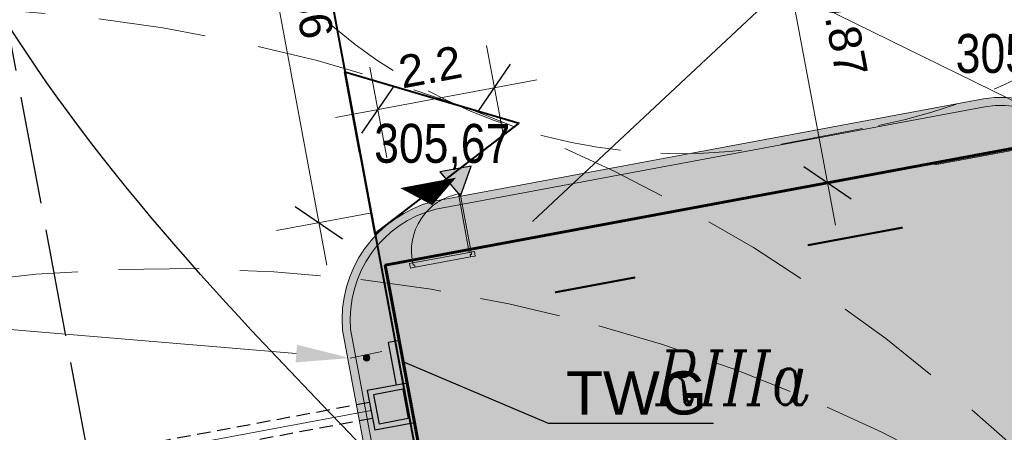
# Model space of a CAD drawing. Header units: metres. Extents: x 779 to 7046, y -512 to 9570.
# Tile 243 of 256: x 2192 to 2210, y 216 to 223. Entities that reach past the tile are written whole.
import ezdxf
from ezdxf import colors
from ezdxf.entities.mleader import LeaderData, LeaderLine
from ezdxf.math import Vec2, Vec3

# ---------------------------------------------------------------- set-up
doc = ezdxf.new("R2010")
doc.units = ezdxf.units.M
for name, pattern in [('0', [0]), ('2.0_0.5', [2.5, 2, -0.5]), ('CIĄGłA', [0]), ('DASH', [0.75, 0.5, -0.25]), ('DASHED', [0.75, 0.5, -0.25]), ('DASHEDX2', [38.099999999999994, 25.4, -12.7]), ('HIDDEN', [0.375, 0.25, -0.125])]:
    doc.linetypes.add(name, pattern=pattern)
for name, color, linetype, lineweight in [('209-oznaczenie konturu klasyfikacyjnego', 7, 'Continuous', 0), ('_a_obiekty', 250, 'Continuous', 30), ('AGP1_BUDYNKI', 7, 'Continuous', 30), ('AGP1_HATCH', 7, 'Continuous', 5), ('AGP1_KRAWEZNIKI', 250, 'Continuous', 20), ('AGP1_KRAWEZNIKI GRUBOŚCI', 7, 'Continuous', 9), ('AGP1_OPISY', 7, 'Continuous', 13), ('AGP1_WYMIARY', 7, 'Continuous', 15), ('drzwi', 30, 'Continuous', 20), ('Instalacje elektryczne', 1, 'Continuous', 20), ('MPZP', 7, 'Continuous', 0), ('ZNAKI DROGOWE', 250, 'Continuous', 15), ('zz-drogi', 7, 'Continuous', 40)]:
    doc.layers.add(name, color=color, linetype=linetype, lineweight=lineweight)
for name, color, linetype in [('Budowlane - Opisy', 7, 'Continuous'), ('IE_kable ziemne', 240, 'Continuous'), ('IE_kanalizacja słaboprądowa', 6, 'Continuous'), ('WYMIARY', 9, 'Continuous'), ('zz-odwodnienie', 5, 'Continuous')]:
    doc.layers.add(name, color=color, linetype=linetype)
doc.layers.add('powierzchnie', color=7, linetype='Continuous', true_color=0xe090c4, plot=False)
doc.styles.add('ARIAL', font='arial.ttf')
doc.styles.add('GENERATED_STYLE_1', font='arialbd.ttf', dxfattribs={"width": 0.999153})
doc.styles.get("Standard").update_dxf_attribs({"font": 'arial.ttf'})
doc.dimstyles.new('GENERATED_STYLE__61', dxfattribs={"dimtxt": 10, "dimasz": 9.5, "dimexe": 0.18, "dimexo": 0, "dimgap": 0.09, "dimtad": 0, "dimdec": 1, "dimzin": 0, "dimdsep": 46, "dimtxsty": 'GENERATED_STYLE_1', "dimblk": 'ARROWHEAD_1', "dimblk1": 'ARROWHEAD_1', "dimblk2": 'ARROWHEAD_1', "dimcen": 0.09, "dimclrd": 256, "dimclre": 256, "dimclrt": 256, "dimazin": 0, "dimtfac": 1, "dimtdec": 4, "dimtmove": 0, "dimatfit": 3, "dimfxl": 1, "dimtolj": 1, "dimtzin": 0, "dimarcsym": 0})
doc.dimstyles.new('PZT M', dxfattribs={"dimtxt": 0.6, "dimasz": 0.75, "dimexe": 0.8, "dimexo": 0.1, "dimgap": 0.3, "dimtad": 1, "dimdsep": 46, "dimtxsty": 'ARIAL', "dimblk": 'OBLIQUE', "dimcen": 0.9, "dimdle": 0.8, "dimclrd": 7, "dimclre": 256, "dimclrt": 7, "dimadec": 0, "dimazin": 0, "dimtfac": 1, "dimtmove": 2, "dimatfit": 3, "dimldrblk": 'ARCHTICK', "dimfxl": 1, "dimfxlon": 1, "dimtolj": 1, "dimtzin": 0, "dimlwd": 20, "dimlwe": 20, "dimarcsym": 0})
pattern_1 = [(0, (0, 0), (0, 6.985), [5.08, -1.905]), (90, (0, 0), (-6.985, 4.277078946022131e-16), [5.08, -1.905])]

# ---------------------------------------------------------------- blocks, each defined once
blk = doc.blocks.new('PZT MDCP podkład')
at = {"layer": 'MPZP', "color": 252, "linetype": 'Continuous', "lineweight": 40, "true_color": 0x939598, "flags": 128}
for points in [[(2125.101502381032, 133.7545044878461), (2146.578038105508, 18.45540025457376), (2153.73655266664, -8.652922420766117)], [(2132.447984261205, 94.31412216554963), (2132.168582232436, 95.81412216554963), (2135.397256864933, 94.86347733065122)], [(2132.447984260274, 94.31412216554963), (2132.727386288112, 92.81412216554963), (2135.397256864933, 94.86347733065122)]]:
    blk.add_lwpolyline(points, dxfattribs=at)
at = {"layer": '209-oznaczenie konturu klasyfikacyjnego', "color": 252, "linetype": 'Continuous', "lineweight": 13, "true_color": 0x939598, "insert": (2137.928233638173, 89.64843114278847), "char_height": 1, "attachment_point": 7, "line_spacing_factor": 0.6}
blk.add_mtext('\\FITALIC_1250;\\H1x;\\W0.79;RIIIa', dxfattribs=at)
blk = doc.blocks.new('ARROWHEAD_1')
at = {"linetype": 'Continuous'}
blk.add_line((0, 0), (-1, 0), dxfattribs=at)
blk.add_circle((0, 0), 0.25, dxfattribs=at)
blk = doc.blocks.new('ZNAK')
at = {"linetype": 'CIĄGłA', "lineweight": 5}
h = blk.add_hatch(dxfattribs=at)
h.set_pattern_fill('ANGLE')
h.set_pattern_definition(pattern_1)
edge = h.paths.add_edge_path()
edge.add_arc((2208.610937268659, 131.0216459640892), 0.06, 0, 360)
at = {"linetype": 'CIĄGłA', "lineweight": 5, "true_color": 0x000000}
h = blk.add_hatch(color=18, dxfattribs=at)
h.dxf.hatch_style = 1
edge = h.paths.add_edge_path()
edge.add_arc((2208.610937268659, 131.0216459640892), 0.06, 0, 360)
at = {"layer": 'ZNAKI DROGOWE', "linetype": 'CIĄGłA', "lineweight": 5}
h = blk.add_hatch(dxfattribs=at)
h.set_pattern_fill('ANGLE', color=256)
h.set_pattern_definition(pattern_1)
edge = h.paths.add_edge_path()
edge.add_arc((2208.610937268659, 131.0216459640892), 0.06, 0, 360)
at = {"layer": 'ZNAKI DROGOWE', "color": 18, "linetype": 'CIĄGłA', "lineweight": 18, "true_color": 0x000000}
blk.add_lwpolyline([(2208.614823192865, 131.3284050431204), (2208.724694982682, 130.7385506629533)], dxfattribs=at)
at = {"layer": 'ZNAKI DROGOWE', "color": 18, "linetype": 'CIĄGłA', "lineweight": 5, "true_color": 0x000000}
blk.add_circle((2208.610937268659, 131.0216459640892), 0.06, dxfattribs=at)
blk = doc.blocks.new('_Oblique')
at = {"color": 0, "linetype": 'ByBlock', "lineweight": 25}
blk.add_line((-0.5, -0.5), (0.5, 0.5), dxfattribs=at)
blk = doc.blocks.new('*D160')
at = {"layer": 'AGP1_WYMIARY', "color": 7, "linetype": 'CIĄGłA', "lineweight": 20, "transparency": 16777216}
for p, q in [((2201.065251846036, 221.1329944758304), (2200.753950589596, 222.8042489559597)), ((2198.902451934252, 220.7301340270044), (2198.591150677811, 222.4013885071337)), ((2201.686917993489, 222.1642709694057), (2197.951172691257, 221.468421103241))]:
    blk.add_line(p, q, dxfattribs=at)
at = {"layer": 'Defpoints', "color": 0, "linetype": 'CIĄGłA', "transparency": 16777216}
for p in [(2198.737645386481, 221.6149158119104), (2201.08356368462, 221.0346853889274), (2198.920763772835, 220.6318249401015)]:
    blk.add_point(p, dxfattribs=at)
at = {"layer": 'AGP1_WYMIARY', "color": 7, "linetype": 'CIĄGłA', "lineweight": 20, "transparency": 16777216, "xscale": 0.75, "yscale": 0.75, "zscale": 0.75}
for p, rotation in [((2200.900445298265, 222.0177762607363), 10.55144992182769), ((2198.737645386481, 221.6149158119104), 190.5514499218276)]:
    blk.add_blockref('_Oblique', p, dxfattribs=dict(at, rotation=rotation))
at = {"layer": 'AGP1_WYMIARY', "color": 7, "linetype": 'CIĄGłA', "lineweight": 20, "transparency": 16777216, "insert": (2199.708949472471, 222.4074076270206), "char_height": 0.6, "attachment_point": 5, "rotation": 10.551449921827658, "style": 'ARIAL'}
blk.add_mtext('\\A1;2.2', dxfattribs=at)
blk = doc.blocks.new('_ArchTick')
at = {"layer": 'WYMIARY', "color": 0, "linetype": 'Continuous', "const_width": 0.15}
blk.add_lwpolyline([(-0.5, -0.5), (0.5, 0.5)], dxfattribs=at)
blk = doc.blocks.new('*D172')
at = {"layer": 'AGP1_WYMIARY', "color": 7, "linetype": 'CIĄGłA', "lineweight": 20, "transparency": 16777216}
for p, q in [((2195.967894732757, 228.5258904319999), (2197.79139808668, 218.7362153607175)), ((2197.097480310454, 227.9225361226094), (2195.3279167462, 227.5929230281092)), ((2198.627994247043, 219.7058064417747), (2196.858430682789, 219.3761933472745))]:
    blk.add_line(p, q, dxfattribs=at)
at = {"layer": 'Defpoints', "color": 0, "linetype": 'CIĄGłA', "transparency": 16777216}
for p in [(2204.051499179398, 229.2178474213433), (2205.582013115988, 221.0011177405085), (2197.644903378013, 219.5226880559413)]:
    blk.add_point(p, dxfattribs=at)
at = {"layer": 'AGP1_WYMIARY', "color": 7, "linetype": 'CIĄGłA', "lineweight": 20, "transparency": 16777216, "xscale": 0.75, "yscale": 0.75, "zscale": 0.75}
for p, rotation in [((2196.114389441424, 227.739417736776), 100.5514499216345), ((2197.644903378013, 219.5226880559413), 280.5514499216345)]:
    blk.add_blockref('_Oblique', p, dxfattribs=dict(at, rotation=rotation))
at = {"layer": 'AGP1_WYMIARY', "color": 7, "linetype": 'CIĄGłA', "lineweight": 20, "transparency": 16777216, "insert": (2197.475938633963, 223.7421230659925), "char_height": 0.6, "attachment_point": 5, "rotation": 280.55144992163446, "style": 'ARIAL'}
blk.add_mtext('\\A1;8.36', dxfattribs=at)
blk = doc.blocks.new('ZMIANY STUDZIENKA ZLEWOWA - INSTALACJE ELEKTRYCZNE')
at = {"layer": 'IE_kable ziemne'}
for p, q in [((2832.721758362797, 217.0234073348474), (2832.525218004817, 216.9863683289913)), ((2832.673374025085, 216.2002068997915), (2832.525218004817, 216.9863683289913)), ((2832.869914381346, 216.2372459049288), (2832.721758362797, 217.0234073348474)), ((2832.869914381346, 216.2372459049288), (2832.132888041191, 216.0983496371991)), ((2832.132888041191, 216.0983496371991), (2832.271784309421, 215.3613232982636)), ((2832.790163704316, 216.1204562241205), (2832.249677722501, 216.0185989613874)), ((2832.790163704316, 216.1204562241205), (2832.892020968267, 215.5799702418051)), ((2832.869914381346, 216.2372459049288), (2833.008810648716, 215.5002195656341)), ((2832.249677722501, 216.0185989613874), (2832.351534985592, 215.4781129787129)), ((2832.892020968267, 215.5799702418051), (2832.351534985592, 215.4781129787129)), ((2833.008810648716, 215.5002195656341), (2832.271784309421, 215.3613232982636))]:
    blk.add_line(p, q, dxfattribs=at)
at = {"layer": 'IE_kable ziemne', "color": 4}
for p, q in [((2835.490358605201, 215.486027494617), (2832.795836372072, 216.6303266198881)), ((2838.547002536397, 215.486027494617), (2835.490358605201, 215.486027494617))]:
    blk.add_line(p, q, dxfattribs=at)
at = {"layer": 'IE_kable ziemne', "linetype": 'CIĄGłA', "lineweight": 5}
blk.add_line((2832.202336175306, 215.7298364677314), (2816.930216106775, 212.8851303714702), dxfattribs=at)
at = {"layer": 'IE_kable ziemne', "linetype": 'HIDDEN'}
for p, q in [((2832.174868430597, 215.8773001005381), (2816.982223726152, 213.0473977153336)), ((2832.229803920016, 215.5823728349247), (2817.036512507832, 212.7523499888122))]:
    blk.add_line(p, q, dxfattribs=at)
at = {"layer": 'IE_kable ziemne'}
blk.add_solid([(2832.869914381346, 216.2372459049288), (2832.673374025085, 216.2002068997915), (2832.721758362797, 217.0234073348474), (2832.525218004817, 216.9863683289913)], dxfattribs=at)
at = {"layer": 'IE_kanalizacja słaboprądowa', "color": 6}
blk.add_spline([(2832.396790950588, 214.6979995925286), (2825.220816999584, 223.2816579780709), (2814.836177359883, 239.5992466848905), (2811.658943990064, 241.1845391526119)], degree=3, dxfattribs=at)
at = {"layer": 'IE_kable ziemne', "color": 4, "style": 'ARIAL'}
blk.add_text('TWG', height=0.8, dxfattribs=at).set_placement((2835.818071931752, 215.6533605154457))
blk = doc.blocks.new('*D183')
at = {"layer": 'AGP1_WYMIARY', "color": 7, "linetype": 'CIĄGłA', "lineweight": 20, "transparency": 16777216}
for p, q in [((2207.218729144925, 219.4761845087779), (2204.921584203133, 231.7309160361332)), ((2204.186971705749, 230.7792795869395), (2205.855281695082, 231.0920036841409)), ((2206.189331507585, 220.0971579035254), (2207.857641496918, 220.4098820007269))]:
    blk.add_line(p, q, dxfattribs=at)
at = {"layer": 'Defpoints', "color": 0, "linetype": 'CIĄGłA', "transparency": 16777216}
for p in [(2205.068976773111, 230.9446111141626), (2204.088683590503, 230.7608555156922), (2206.091043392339, 220.0787338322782)]:
    blk.add_point(p, dxfattribs=at)
at = {"layer": 'AGP1_WYMIARY', "color": 7, "linetype": 'CIĄGłA', "lineweight": 20, "transparency": 16777216, "xscale": 0.75, "yscale": 0.75, "zscale": 0.75}
for p, rotation in [((2205.068976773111, 230.9446111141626), 100.616867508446), ((2207.071336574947, 220.2624894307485), 280.616867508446)]:
    blk.add_blockref('_Oblique', p, dxfattribs=dict(at, rotation=rotation))
at = {"layer": 'AGP1_WYMIARY', "color": 7, "linetype": 'CIĄGłA', "lineweight": 20, "transparency": 16777216, "insert": (2207.335122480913, 223.2707469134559), "char_height": 0.6, "attachment_point": 5, "rotation": 280.61686750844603, "style": 'ARIAL'}
blk.add_mtext('\\A1;10.87', dxfattribs=at)
blk = doc.blocks.new('d_rzędna')
at = {"layer": 'zz-odwodnienie'}
blk.add_hatch(color=0, dxfattribs=at).paths.add_polyline_path([(0, 0), (0.3686594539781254, 0.6385369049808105), (-0.3686594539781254, 0.6385369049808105)])
at = {"layer": 'zz-odwodnienie', "color": 0}
for p, q in [((-0.3686594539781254, 0.6385369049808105), (0, 0)), ((0.3686594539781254, 0.6385369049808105), (-0.3686594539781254, 0.6385369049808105)), ((-0.3686594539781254, 0.6385369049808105), (0, 0)), ((0.3686594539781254, 0.6385369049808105), (-0.3686594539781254, 0.6385369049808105)), ((0, 0), (0.3686594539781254, 0.6385369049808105)), ((0, 0), (0.3686594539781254, 0.6385369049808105))]:
    blk.add_line(p, q, dxfattribs=at)
blk = doc.blocks.new('RZEDNE MODNLICA 20241108')
at = {"layer": 'zz-odwodnienie', "xscale": 0.8, "yscale": 0.8, "zscale": 0.8, "rotation": 10.55144995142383}
blk.add_blockref('d_rzędna', (2200.270932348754, 220.0119600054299), dxfattribs=at)
at = {"layer": 'zz-odwodnienie', "char_height": 0.7199999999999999, "width": 4.627268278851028, "attachment_point": 1, "rotation": 359.89007928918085}
for s, insert in [('{\\fArial Narrow|b0|i0|c238|p34;305,60}', (2209.450447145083, 223.0166990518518)), ('{\\fArial Narrow|b0|i0|c238|p34;305,67}', (2198.67182063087, 221.3526960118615))]:
    blk.add_mtext(s, dxfattribs=dict(at, insert=insert))
blk = doc.blocks.new('PRZEKRÓJ TERENU OPIS PZT')
at = {"color": 18, "linetype": '2.0_0.5', "true_color": 0x000000}
blk.add_lwpolyline([(2696.458852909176, 9.359912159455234), (2736.514984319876, 9.359912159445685), (2736.513607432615, 14.23726171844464), (2764.724460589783, 14.18835740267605), (2764.725837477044, 9.311007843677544), (2854.773650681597, 9.359912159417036)], dxfattribs=at)
blk = doc.blocks.new('lpg dystrybutor')
at = {"color": 2, "linetype": 'DASHED', "lineweight": 5, "ltscale": 3, "true_color": 0xf1eb1f}
blk.add_lwpolyline([(1884.637835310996, 1542.59038778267), (1885.509884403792, 1542.171792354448, 0.4142135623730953), (1925.537663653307, 1556.235109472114), (1925.797308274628, 1556.77602043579, 0.414213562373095), (1911.733991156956, 1596.803799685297), (1910.86194206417, 1597.22239511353, 0.4142135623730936), (1870.834162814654, 1583.159077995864), (1870.574518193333, 1582.618167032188, 0.4142135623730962)], format="xyb", close=True, dxfattribs=at)
blk = doc.blocks.new('WIATA LPG DWA STANOWISKA')
at = {"layer": 'AGP1_KRAWEZNIKI', "xscale": -0.9999999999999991, "rotation": 254.8767121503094}
blk.add_blockref('lpg dystrybutor', (75.32422596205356, -1319.473761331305), dxfattribs=at)
blk = doc.blocks.new('Zbiornik LPG 20m3')
at = {"layer": '_a_obiekty', "color": 251, "linetype": 'DASH', "lineweight": 5, "ltscale": 4, "true_color": 0x636466}
blk.add_lwpolyline([(2696.092133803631, 576.3192574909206), (2700.982895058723, 570.9863267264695, -0.414213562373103), (2699.149688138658, 528.599543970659), (2697.675688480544, 527.2477581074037, -0.4142135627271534), (2655.288905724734, 529.0809650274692), (2650.398144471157, 534.4138957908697, -0.4142135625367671), (2652.231351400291, 576.8006785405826), (2653.705351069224, 578.1524644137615, -0.4142135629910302), (2696.092133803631, 576.3192574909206)], format="xyb", dxfattribs=at)
blk = doc.blocks.new('ZNAKI DROGOWE')
at = {"layer": 'ZNAKI DROGOWE', "color": 18, "linetype": 'CIĄGłA', "lineweight": 5, "true_color": 0x000000, "rotation": 91.32077637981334}
blk.add_blockref('ZNAK', (2249.56531329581, -1981.916939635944), dxfattribs=at)
at = {"layer": 'ZNAKI DROGOWE'}
ml = blk.add_multileader_mtext('Standard', dxfattribs=at)
ml.set_content('ZNAK DROGOWY B2', color=256, style='ARIAL')
ml.set_leader_properties()
ml.build(insert=Vec2(0, 0))
ml.multileader.update_dxf_attribs({"arrow_head_size": 1})
ctx = ml.context
ctx.base_point, ctx.char_height, ctx.arrow_head_size, ctx.landing_gap_size, ctx.plane_origin = Vec3(2104.077880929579, 230.603251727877), 0.75, 1, 0.08, Vec3(2105.40915690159, 236.2738694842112)
ctx.text_align_type = 1
notes = []
notes.append((ctx, [(0, (1, 1, 0), (2100.264470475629, 230.603251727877), (1, 0), 3.813410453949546, [(2, [(2071.138702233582, 235.6453449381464), (2065.326316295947, 234.8807317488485), (2081.166684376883, 227.1055281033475)], 0, [])])]))
ctx.mtext.insert, ctx.mtext.width, ctx.mtext.defined_height, ctx.mtext.alignment, ctx.mtext.flow_direction = Vec3(2109.271796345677, 230.984646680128), 22.31043766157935, 9.297092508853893, 2, 5
ml = blk.add_multileader_mtext('Standard', dxfattribs=at)
ml.set_content('ZNAK DROGOWY D-3, D-18a', color=256, style='ARIAL')
ml.set_leader_properties()
ml.build(insert=Vec2(0, 0))
ml.multileader.update_dxf_attribs({"arrow_head_size": 1})
ctx = ml.context
ctx.base_point, ctx.char_height, ctx.arrow_head_size, ctx.landing_gap_size, ctx.plane_origin = Vec3(2016.026007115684, 226.1335461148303), 0.75, 1, 0.08, Vec3(2102.218347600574, 217.270518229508)
ctx.text_align_type = 1
notes.append((ctx, [(1, (1, 1, 0), (2031.019362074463, 226.1335461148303), (-1, 0), 0.7521816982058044, [(0, [(2067.363548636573, 223.0839910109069)], 0, [])])]))
ctx.mtext.insert, ctx.mtext.width, ctx.mtext.defined_height, ctx.mtext.alignment, ctx.mtext.flow_direction = Vec3(2023.146593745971, 226.5827275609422), 22.31043766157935, 9.297092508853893, 2, 5
for ctx, leaders in notes:
    for number, flags, end, landing, length, lines in leaders:
        leader = LeaderData()
        leader.index, (leader.has_last_leader_line, leader.has_dogleg_vector, leader.attachment_direction) = number, flags
        leader.last_leader_point, leader.dogleg_vector, leader.dogleg_length = Vec3(end), Vec3(landing), length
        for number, points, colour, breaks in lines:
            line = LeaderLine()
            line.index, line.vertices, line.color, line.breaks = number, Vec3.list(points), colors.encode_raw_color(colour), breaks
            leader.lines.append(line)
        ctx.leaders.append(leader)

msp = doc.modelspace()

# ---------------------------------------------------------------- hatches: boundary and pattern name
at = {"layer": 'AGP1_HATCH', "lineweight": 15, "transparency": 33554625}
h = msp.add_hatch(dxfattribs=at)
h.set_pattern_fill('GRASS', color=64, scale=0.02, angle=24.61092855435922)
h.set_pattern_definition([(114.6109285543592, (462.9080842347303, 0), (-0.4761730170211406, 0.1769837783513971), [0.09525, -0.6231704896]), (69.61092855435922, (462.9080842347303, 0), (-0.4761730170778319, 0.1769837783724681), [0.09525, -0.41275]), (159.6109285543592, (462.9080842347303, 0), (-0.1769837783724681, -0.4761730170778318), [0.09525, -0.41275])])
edge = h.paths.add_edge_path()
edge.add_line((2201.154967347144, 263.5881994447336), (2187.755434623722, 258.884151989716))
edge.add_line((2187.755434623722, 258.884151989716), (2189.333398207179, 250.4126837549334))
edge.add_line((2189.333398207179, 250.4126837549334), (2200.14854181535, 252.4272321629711))
edge.add_line((2200.14854181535, 252.4272321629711), (2200.648631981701, 252.5203866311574))
edge.add_arc((2201.590242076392, 247.4571988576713), 5.150000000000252, 21.517769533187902, 100.53504568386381, ccw=False)
edge.add_line((2206.381306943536, 249.3461661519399), (2206.675941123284, 248.5988734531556))
edge.add_line((2206.675941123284, 248.5988734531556), (2210.150932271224, 239.7851115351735))
edge.add_line((2210.150932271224, 239.7851115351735), (2213.734346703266, 230.6963512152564))
edge.add_line((2213.734346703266, 230.6963512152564), (2217.789719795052, 220.4105428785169))
edge.add_line((2217.789719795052, 220.4105428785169), (2215.443125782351, 228.6790923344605))
edge.add_line((2215.443125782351, 228.6790923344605), (2207.464967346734, 248.9181994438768))
edge.add_line((2207.464967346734, 248.9181994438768), (2201.154967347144, 263.5881994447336))
h.paths.add_polyline_path([(2193.681012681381, 159.1678582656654), (2194.272039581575, 155.8602477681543), (2190.669106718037, 155.2164506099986), (2190.078079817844, 158.5240611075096)], flags=16)
h.paths.add_polyline_path([(2174.949427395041, 242.4438355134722), (2174.180330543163, 246.5728172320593), (2176.736366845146, 247.0489248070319), (2177.505463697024, 242.919943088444)], flags=16)
h.paths.add_polyline_path([(2213.207149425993, 155.2620582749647), (2212.585672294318, 156.8013328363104), (2213.47585517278, 157.1607412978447), (2214.097332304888, 155.6214667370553)], flags=16)
h.paths.add_polyline_path([(2224.990255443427, 196.349035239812), (2224.672071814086, 197.9782556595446), (2225.614271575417, 198.1622654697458), (2225.932455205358, 196.5330450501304)], flags=16)
edge = h.paths.add_edge_path()
edge.add_line((2222.135619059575, 154.633552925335), (2223.664309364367, 154.4557982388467))
edge.add_line((2223.664309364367, 154.4557982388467), (2227.521241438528, 153.3586678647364))
edge.add_line((2227.521241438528, 153.3586678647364), (2233.30759322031, 151.1911730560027))
edge.add_line((2233.30759322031, 151.1911730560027), (2237.862081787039, 147.7903544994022))
edge.add_line((2237.862081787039, 147.7903544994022), (2239.04057596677, 146.9882380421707))
edge.add_line((2239.04057596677, 146.9882380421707), (2233.604967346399, 169.6381994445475))
edge.add_line((2233.604967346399, 169.6381994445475), (2228.174967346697, 191.7481994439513))
edge.add_line((2228.174967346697, 191.7481994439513), (2222.494967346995, 209.5181994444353))
edge.add_line((2222.494967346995, 209.5181994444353), (2217.354967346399, 223.8281994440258))
edge.add_line((2217.354967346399, 223.8281994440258), (2215.443125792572, 228.6790923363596))
edge.add_line((2215.443125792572, 228.6790923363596), (2217.789719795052, 220.4105428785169))
edge.add_line((2217.789719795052, 220.4105428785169), (2221.381354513, 210.369004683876))
edge.add_line((2221.381354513, 210.369004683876), (2223.235207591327, 204.2921208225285))
edge.add_line((2223.235207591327, 204.2921208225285), (2230.775706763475, 165.6803719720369))
edge.add_line((2230.775706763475, 165.6803719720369), (2220.625390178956, 163.6980345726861))
edge.add_line((2220.625390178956, 163.6980345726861), (2220.928413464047, 162.146822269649))
edge.add_line((2220.928413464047, 162.146822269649), (2218.29831396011, 161.6329163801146))
edge.add_line((2218.29831396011, 161.6329163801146), (2217.995305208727, 163.1832919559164))
edge.add_line((2217.995305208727, 163.1832919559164), (2213.823860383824, 162.3684974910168))
edge.add_arc((2214.562165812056, 158.5899521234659), 3.849999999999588, 101.0559598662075, 197.8898825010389)
edge.add_line((2210.898318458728, 157.4072761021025), (2211.273490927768, 156.2450181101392))
edge.add_arc((2213.414312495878, 156.8509102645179), 2.224909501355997, 195.8024955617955, 221.512504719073)
edge.add_arc((2213.798153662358, 156.7771723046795), 2.482842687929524, 214.3488660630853, 282.1038679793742)
edge.add_line((2214.318767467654, 154.349525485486), (2219.144967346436, 156.2981994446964))
edge.add_line((2219.144967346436, 156.2981994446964), (2222.135619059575, 154.633552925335))
edge = h.paths.add_edge_path()
edge.add_line((2182.306540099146, 222.6057828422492), (2181.362772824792, 222.4299894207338))
edge.add_line((2181.362772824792, 222.4299894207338), (2181.058796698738, 224.0619203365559))
edge.add_line((2181.058796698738, 224.0619203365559), (2182.002563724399, 224.2377137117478))
edge.add_line((2182.002563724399, 224.2377137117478), (2178.488554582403, 243.1030613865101))
edge.add_line((2178.488554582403, 243.1030613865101), (2177.505463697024, 242.919943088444))
edge.add_line((2177.505463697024, 242.919943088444), (2176.736366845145, 247.0489248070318))
edge.add_line((2176.736366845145, 247.0489248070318), (2177.719457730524, 247.2320431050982))
edge.add_line((2177.719457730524, 247.2320431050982), (2177.536339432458, 248.2151339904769))
edge.add_line((2177.536339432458, 248.2151339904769), (2178.51943001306, 248.3982521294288))
edge.add_line((2178.51943001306, 248.3982521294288), (2189.329496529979, 250.4119569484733))
edge.add_line((2189.329496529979, 250.4119569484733), (2187.755434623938, 258.8841519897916))
edge.add_line((2187.755434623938, 258.8841519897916), (2168.624967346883, 252.1681994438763))
edge.add_line((2168.624967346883, 252.1681994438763), (2167.594967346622, 251.8081994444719))
edge.add_line((2167.594967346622, 251.8081994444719), (2162.624967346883, 250.0581994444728))
edge.add_line((2162.624967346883, 250.0581994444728), (2166.544967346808, 229.7681994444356))
edge.add_line((2166.544967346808, 229.7681994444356), (2169.934967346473, 212.2881994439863))
edge.add_line((2169.934967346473, 212.2881994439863), (2178.194967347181, 169.7181994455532))
edge.add_line((2178.194967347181, 169.7181994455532), (2182.564967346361, 169.8081994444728))
edge.add_line((2182.564967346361, 169.8081994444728), (2182.574967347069, 166.6181994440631))
edge.add_line((2182.574967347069, 166.6181994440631), (2179.044967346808, 166.5381994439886))
edge.add_line((2179.044967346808, 166.5381994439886), (2179.734967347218, 164.3981994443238))
edge.add_line((2179.734967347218, 164.3981994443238), (2185.554967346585, 147.4081994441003))
edge.add_line((2185.554967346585, 147.4081994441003), (2190.114967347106, 144.6981994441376))
edge.add_line((2190.114967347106, 144.6981994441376), (2195.594967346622, 146.7981994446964))
edge.add_line((2195.594967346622, 146.7981994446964), (2198.506741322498, 147.966344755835))
edge.add_arc((2192.412753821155, 155.9421381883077), 10.03742818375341, 307.3820107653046, 339.7887873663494)
edge.add_arc((2172.677213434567, 161.1161540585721), 30.40870538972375, 343.4897296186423, 347.8328201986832)
edge.add_arc((2184.653610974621, 158.2953769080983), 18.10831725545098, 348.5707290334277, 353.3645147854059)
edge.add_arc((2197.523160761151, 156.5186428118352), 5.127197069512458, 356.4695832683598, 372.851897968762)
edge.add_line((2202.521912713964, 157.6590939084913), (2201.349508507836, 163.3815698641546))
edge.add_line((2201.349508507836, 163.3815698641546), (2197.97990331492, 176.7630209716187))
edge.add_arc((2195.216179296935, 176.0670830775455), 2.849999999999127, 14.13389555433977, 55.55139767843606)
edge.add_line((2196.828329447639, 178.4172898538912), (2193.551159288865, 180.6653007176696))
edge.add_arc((2195.333009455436, 183.262897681), 3.150000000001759, 190.5513976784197, 235.5513976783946, ccw=False)
edge.add_line((2192.236272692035, 182.6860775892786), (2191.950100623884, 184.2217527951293))
edge.add_line((2191.950100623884, 184.2217527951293), (2189.099138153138, 183.6909764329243))
edge.add_line((2189.099138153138, 183.6909764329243), (2188.039197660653, 189.3933005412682))
edge.add_line((2188.039197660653, 189.3933005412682), (2190.888134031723, 189.9237062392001))
edge.add_line((2190.888134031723, 189.9237062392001), (2190.533968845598, 191.8259424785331))
edge.add_arc((2193.630752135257, 192.402512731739), 3.149999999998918, 154.4569703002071, 190.5467752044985, ccw=False)
edge.add_line((2190.788627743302, 193.7607575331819), (2192.598692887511, 197.5483150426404))
edge.add_arc((2191.651318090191, 198.001063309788), 1.050000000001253, 334.4569703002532, 381.5320244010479)
edge.add_line((2192.628041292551, 198.3864355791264), (2185.882029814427, 197.1298694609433))
edge.add_line((2185.882029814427, 197.1298694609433), (2183.725063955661, 208.7105972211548))
edge.add_line((2183.725063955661, 208.7105972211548), (2184.855544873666, 208.9211681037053))
edge.add_line((2184.855544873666, 208.9211681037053), (2182.306540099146, 222.6057828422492))
at = {"layer": 'AGP1_HATCH', "true_color": 0x636466, "transparency": 33554477}
h = msp.add_hatch(color=251, dxfattribs=at)
h.dxf.hatch_style = 1
h.paths.add_polyline_path([(2211.218791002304, 221.0338692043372), (2214.710858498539, 202.2863263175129), (2202.369145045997, 199.9874598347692), (2198.877077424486, 218.7350027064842)], flags=16)
edge = h.paths.add_edge_path()
edge.add_arc((2214.39154189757, 200.7884544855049), 1.588379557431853, -76.26518711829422, 9.702717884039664)
edge.add_line((2215.957200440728, 201.0561538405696), (2212.392324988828, 220.1945731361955))
edge.add_arc((2210.292385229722, 219.6803631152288), 2.161980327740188, 13.75921645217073, 98.80630785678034)
edge.add_line((2209.961397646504, 221.8168570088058), (2199.784057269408, 219.9211440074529))
edge.add_arc((2200.33893926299, 217.7271294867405), 2.263093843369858, 104.1929060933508, 185.0103246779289)
edge.add_line((2198.084492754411, 217.5294816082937), (2201.543357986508, 198.9601893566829))
edge.add_arc((2203.664367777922, 199.3713734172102), 2.160498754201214, 190.971403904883, 277.3617564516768)
edge.add_line((2203.941200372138, 197.2286838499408), (2214.76866833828, 199.2454945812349))
at = {"layer": 'AGP1_HATCH', "true_color": 0xf8991e, "transparency": 33554579}
h = msp.add_hatch(color=30, dxfattribs=at)
h.dxf.hatch_style = 1
h.paths.add_polyline_path([(2198.877077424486, 218.7350027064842), (2202.369144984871, 199.9874601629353), (2214.710858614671, 202.2863263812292), (2211.218791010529, 221.033869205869)])

# ---------------------------------------------------------------- linework, layer by layer
at = {"color": 18, "lineweight": 40, "true_color": 0x000000}
msp.add_lwpolyline([(2211.218791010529, 221.0338692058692), (2198.877077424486, 218.7350027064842), (2202.369144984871, 199.9874601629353), (2214.710858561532, 202.2863266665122), (2211.218791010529, 221.0338692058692)], dxfattribs=at)
at = {"color": 18, "linetype": 'CIĄGłA', "lineweight": 30, "true_color": 0x000000}
msp.add_lwpolyline([(2211.218791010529, 221.0338692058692), (2214.710858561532, 202.2863266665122), (2202.369144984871, 199.9874601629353), (2198.877077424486, 218.7350027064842), (2211.218791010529, 221.0338692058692)], dxfattribs=at)
at = {"linetype": 'CIĄGłA', "lineweight": 60}
msp.add_lwpolyline([(2198.877077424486, 218.7350027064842), (2211.218791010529, 221.0338692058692), (2214.710858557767, 202.286326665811), (2202.369144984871, 199.9874601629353), (2198.877077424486, 218.7350027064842)], dxfattribs=at)
at = {"color": 18, "linetype": 'CIĄGłA', "lineweight": 5, "true_color": 0x000000}
for points in [[(2211.226115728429, 220.9945456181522), (2209.063315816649, 220.5916851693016)], [(2199.723984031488, 219.8692663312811), (2199.679011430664, 220.1107066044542)]]:
    msp.add_lwpolyline(points, dxfattribs=at)
at = {"color": 18, "true_color": 0x000000}
msp.add_lwpolyline([(2199.746823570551, 219.8457240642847, 0, 1.05, 0), (2199.669913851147, 220.2586222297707, 1.05, 1.05, 0)], format="xyseb", dxfattribs=at)
at = {"color": 5, "linetype": 'DASHEDX2', "lineweight": 13, "ltscale": 0.1}
msp.add_circle((2180.533391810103, 219.6950929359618), 70, dxfattribs=at)
at = {"layer": '_a_obiekty', "color": 18, "linetype": 'DASH', "lineweight": 5, "ltscale": 3, "true_color": 0x000000}
msp.add_lwpolyline([(2203.290115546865, 246.3373459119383), (2201.520475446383, 246.0081439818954, 0.4142135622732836), (2193.518041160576, 234.3479104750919), (2194.518449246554, 228.9701708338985, 0.4163333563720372), (2206.249734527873, 220.9812201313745), (2208.016993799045, 221.3232203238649, 0.4120969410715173), (2215.948376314, 232.9699702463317), (2214.950349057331, 238.3349116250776, 0.4142135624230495)], format="xyb", close=True, dxfattribs=at)
at = {"layer": 'AGP1_BUDYNKI', "color": 18, "linetype": 'CIĄGłA', "lineweight": 30, "true_color": 0x000000}
msp.add_lwpolyline([(2211.218791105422, 221.0338692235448), (2214.710858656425, 202.2863266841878), (2202.369145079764, 199.9874601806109), (2198.87707751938, 218.7350027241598), (2211.218791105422, 221.0338692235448)], dxfattribs=at)
at = {"layer": 'AGP1_KRAWEZNIKI', "color": 18, "linetype": 'CIĄGłA', "true_color": 0x000000}
msp.add_lwpolyline([(2199.784057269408, 219.9211440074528), (2209.961397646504, 221.8168570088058, -0.3891152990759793), (2212.392324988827, 220.1945731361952), (2215.957200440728, 201.0561538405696, -0.3937487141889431), (2214.76866833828, 199.2454945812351), (2203.941200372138, 197.2286838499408, -0.395891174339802), (2201.543357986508, 198.9601893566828), (2198.084492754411, 217.5294816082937, -0.3680072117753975), (2199.784057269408, 219.9211440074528)], format="xyb", dxfattribs=at)
at = {"layer": 'AGP1_KRAWEZNIKI GRUBOŚCI', "color": 18, "linetype": 'CIĄGłA', "true_color": 0x000000}
msp.add_lwpolyline([(2199.816294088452, 219.7745687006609), (2209.986579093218, 221.668967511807, -0.388204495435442), (2212.245644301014, 220.1629020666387), (2215.809528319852, 201.0298053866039, -0.392715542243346), (2214.737001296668, 199.3921760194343), (2203.917910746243, 197.3769257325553, -0.3952241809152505), (2201.69071942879, 198.9882057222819), (2198.233308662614, 217.5496895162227, -0.3664197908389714)], format="xyb", close=True, dxfattribs=at)
at = {"layer": 'AGP1_OPISY', "const_width": 0.03785219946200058}
for points in [[(2206.705260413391, 219.1031307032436), (2208.466861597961, 219.4312606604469)], [(2202.02135936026, 218.2306697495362), (2203.509845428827, 218.5079270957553)]]:
    msp.add_lwpolyline(points, dxfattribs=at)
at = {"layer": 'drzwi', "color": 18, "true_color": 0x000000}
msp.add_lwpolyline([(2200.528164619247, 218.9889652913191), (2200.544158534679, 218.9031186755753), (2200.458314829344, 218.8871290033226), (2200.450318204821, 218.9300505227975), (2200.476071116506, 218.9348484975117), (2200.468074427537, 218.9777724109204), (2200.528164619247, 218.9889652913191), (2200.468074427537, 218.9777724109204), (2200.266559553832, 220.0593923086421), (2200.232222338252, 220.0529950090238, 0.4236810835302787), (2199.386444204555, 218.7762980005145), (2199.326362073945, 218.7650598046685), (2199.342347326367, 218.6792596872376), (2199.428190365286, 218.6952529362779), (2199.420193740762, 218.7381744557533), (2199.394440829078, 218.7333764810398), (2199.386444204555, 218.7762980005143), (2200.468074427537, 218.9777724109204), (2200.43366277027, 218.9713625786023), (2200.232222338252, 220.0529950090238), (2200.43366277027, 218.9713625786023), (2200.468074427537, 218.9777724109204), (2200.476071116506, 218.9348484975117), (2200.450318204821, 218.9300505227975), (2200.458314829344, 218.8871290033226), (2199.42824128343, 218.6952180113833)], format="xyb", dxfattribs=at)
at = {"layer": 'powierzchnie'}
msp.add_lwpolyline([(2214.710858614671, 202.2863263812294), (2202.408754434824, 199.9948378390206), (2198.877077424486, 218.7350027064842), (2211.218791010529, 221.0338692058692)], close=True, dxfattribs=at)

# ---------------------------------------------------------------- block references
at = {"color": 18, "linetype": 'CIĄGłA', "lineweight": 5, "true_color": 0x000000}
msp.add_blockref('PZT MDCP podkład', (65.95856103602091, 126.5017387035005), dxfattribs=at)
at = {"layer": 'Instalacje elektryczne', "color": 18, "linetype": 'CIĄGłA', "lineweight": 5, "true_color": 0x000000}
msp.add_blockref('ZMIANY STUDZIENKA ZLEWOWA - INSTALACJE ELEKTRYCZNE', (-633.5900419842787, 0.3145410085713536), dxfattribs=at)
at = {"layer": 'zz-drogi'}
msp.add_blockref('RZEDNE MODNLICA 20241108', (0, 0), dxfattribs=at)

# ---------------------------------------------------------------- leaders
at = {"layer": 'Budowlane - Opisy', "color": 18, "lineweight": 15, "true_color": 0x000000, "annotation_type": 0, "has_hookline": 1, "hookline_direction": 0, "text_width": 13.59995822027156, "horizontal_direction": (0.9999981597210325, 0.001918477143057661, 0)}
msp.add_leader([(2201.614405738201, 219.5500394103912), (2219.366819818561, 236.1475173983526), (2224.160936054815, 236.1475173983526)], dimstyle='GENERATED_STYLE__61', override={"dimasz": 0.1, "dimldrblk": 'DotSmall'}, dxfattribs=at)

# ---------------------------------------------------------------- next in the draw order: block references
at = {"color": 18, "linetype": 'CIĄGłA', "lineweight": 5, "true_color": 0x000000, "rotation": 100.5600011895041}
msp.add_blockref('PRZEKRÓJ TERENU OPIS PZT', (2712.922754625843, -2520.887069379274), dxfattribs=at)

# ---------------------------------------------------------------- next in the draw order: block references
at = {"color": 18, "linetype": '0', "lineweight": 5, "true_color": 0x000000, "rotation": 328.0046700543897}
msp.add_blockref('Zbiornik LPG 20m3', (-372.4337848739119, 1138.750791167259), dxfattribs=at)
at = {"color": 18, "linetype": 'CIĄGłA', "lineweight": 5, "true_color": 0x000000}
msp.add_blockref('ZNAKI DROGOWE', (130.860605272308, -6.070346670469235), dxfattribs=at)
at = {"linetype": 'CIĄGłA'}
msp.add_blockref('WIATA LPG DWA STANOWISKA', (108.8407620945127, 84.70011872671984), dxfattribs=at)

# ---------------------------------------------------------------- next in the draw order: dimensions: what is measured, and where the dimension line sits
at = {"layer": 'AGP1_WYMIARY', "linetype": 'CIĄGłA', "lineweight": 20}
dim = msp.add_linear_dim(base=(2205.068976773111, 230.9446111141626), p1=(2206.091043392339, 220.0787338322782), p2=(2204.088683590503, 230.7608555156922), angle=100.61686750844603, dimstyle='PZT M', override={"dimscale": 1, "dimasz": 0.75, "dimclre": 7, "dimlwd": 20, "dimlwe": 20}, dxfattribs=at)
dim.commit()
dim.dimension.update_dxf_attribs({"geometry": '*D183', "text_midpoint": (2207.335122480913, 223.2707469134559), "dimtype": 161})
for p1, p2, distance, picture, middle in [((2204.051499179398, 229.2178474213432), (2205.582013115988, 221.0011177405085), -8.073627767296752, '*D172', (2197.475938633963, 223.7421230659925)), ((2201.08356368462, 221.0346853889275), (2198.920763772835, 220.6318249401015), -1.0000000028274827, '*D160', (2199.708949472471, 222.4074076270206))]:
    dim = msp.add_aligned_dim(p1=p1, p2=p2, distance=distance, dimstyle='PZT M', override={"dimscale": 1, "dimasz": 0.75, "dimclre": 7, "dimlwd": 20, "dimlwe": 20}, dxfattribs=at)
    dim.commit()
    dim.dimension.update_dxf_attribs({"geometry": picture, "text_midpoint": middle})

doc.saveas('drawing.dxf')
